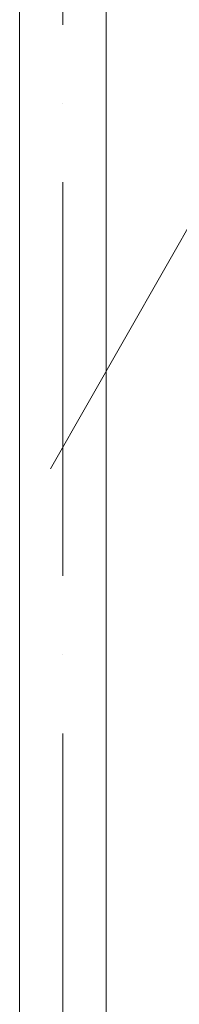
# Model space of a CAD drawing. Header units: millimetres. Extents: x -121 to 29920, y 1231 to 31888.
# Tile 29 of 106: x 9315 to 9518, y 9993 to 11244. Entities that reach past the tile are written whole.
import ezdxf

# ---------------------------------------------------------------- set-up
doc = ezdxf.new("R2010")
doc.units = ezdxf.units.MM
doc.linetypes.add('ADSK_Осевая', pattern=[700, 500, -100, 0, -100])
for name, color, linetype, lineweight in [('P-PIPE-____-CNTR', 3, 'ADSK_Осевая', 20), ('P-PIPE-____-IDEN', 2, 'Continuous', 20), ('P-PIPE-____-OTLN', 3, 'Continuous', 20)]:
    doc.layers.add(name, color=color, linetype=linetype, lineweight=lineweight)

msp = doc.modelspace()

# ---------------------------------------------------------------- linework, layer by layer
at = {"layer": 'P-PIPE-____-CNTR', "color": 9}
msp.add_line((9369.8, 9137.2), (9369.8, 12286.3), dxfattribs=at)
msp.add_line((9369.8, 9137.2), (9369.8, 12286.3), dxfattribs=at)
at = {"layer": 'P-PIPE-____-IDEN'}
msp.add_line((9354, 10673.4), (9552.3, 11020.2), dxfattribs=at)
at = {"layer": 'P-PIPE-____-OTLN', "color": 22}
for p, q in [((9314.8, 12297.3), (9314.8, 9116.9)), ((9424.8, 9086.3), (9424.8, 12297.3))]:
    msp.add_line(p, q, dxfattribs=at)

doc.saveas('drawing.dxf')
